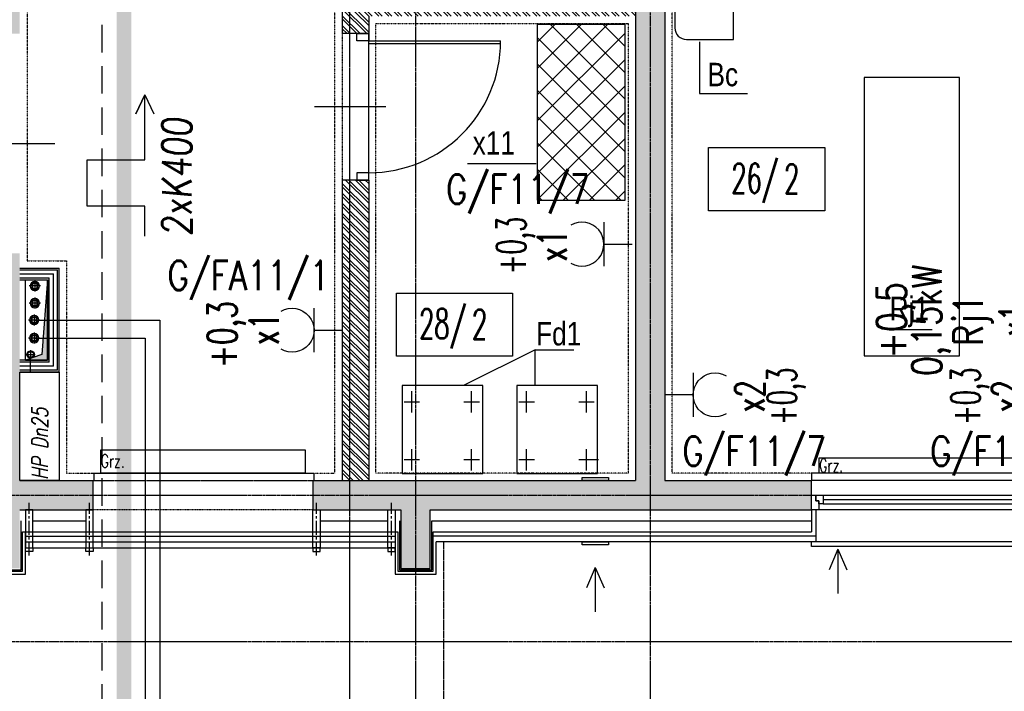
# Model space of a CAD drawing. Extents: x -7228 to 74941, y -112898 to 85621.
# Tile 232 of 256: x 51548 to 52219, y -11135 to -10677. Entities that reach past the tile are written whole.
import ezdxf
from ezdxf.enums import TextEntityAlignment as Align

# ---------------------------------------------------------------- set-up
doc = ezdxf.new("R2010")
doc.units = 0
for name, pattern in [('CENTER', [2, 1.25, -0.25, 0.25, -0.25]), ('CENTER2', [28.575, 19.05, -3.175, 3.175, -3.175]), ('DASHDOT', [1, 0.5, -0.25, 0, -0.25]), ('DASHED', [0.75, 0.5, -0.25]), ('DASHED2', [0.375, 0.25, -0.125]), ('DIVIDE', [31.75, 12.7, -6.35, 0, -6.35, 0, -6.35])]:
    doc.linetypes.add(name, pattern=pattern)
doc.layers.get('0').update_dxf_attribs({"color": 101, "linetype": 'CONTINUOUS'})
doc.layers.add('-A_NR', color=8, linetype='CONTINUOUS', plot=False)
for name, color, linetype in [('Drz---drzwi', 5, 'CONTINUOUS'), ('E35', 6, 'CONTINUOUS'), ('E50', 3, 'CONTINUOUS'), ('E50kor', 3, 'CONTINUOUS'), ('E90kor', 6, 'CONTINUOUS'), ('Ins-co', 2, 'CONTINUOUS'), ('Ins-ppoz', 240, 'CONTINUOUS'), ('Ins-went', 141, 'CONTINUOUS'), ('Okn---okna', 5, 'CONTINUOUS'), ('Opis-pom', 6, 'CONTINUOUS'), ('Opis_pom_ramka', 6, 'CONTINUOUS'), ('Os-osie glowne', 1, 'CENTER'), ('Sc-beton', 7, 'CONTINUOUS'), ('Sc-beton-hatch', 86, 'CONTINUOUS'), ('Sc-cegla pustak', 42, 'CONTINUOUS'), ('Sc-cegla pustak-hatch', 8, 'CONTINUOUS'), ('Sc-gk', 120, 'CONTINUOUS'), ('Sc-izolacja term-styropian', 151, 'STYROPIAN-KA'), ('Sc-kamien', 31, 'CONTINUOUS'), ('Sc-nadproza kon', 5, 'DASHED2'), ('Sc-systemowe', 150, 'CONTINUOUS'), ('Suf-widok', 8, 'CONTINUOUS'), ('W-idok', 8, 'CONTINUOUS'), ('W-idok pod', 5, 'DASHED'), ('W-otwor-strop', 1, 'CONTINUOUS'), ('Wyp-meble', 155, 'CONTINUOUS')]:
    doc.layers.add(name, color=color, linetype=linetype)
doc.styles.add('ARIAL_CE', font='ARIAL.TTF', dxfattribs={"width": 0.8})
doc.styles.add('IT12', font='ITALICT.SHX', dxfattribs={"width": 0.8, "height": 0.12})
doc.styles.add('KA wymiar', font='romans.shx', dxfattribs={"width": 0.6})
doc.styles.add('ROMANS', font='romans', dxfattribs={"width": 0.85})
doc.linetypes.add('BATTING', pattern='A,0.0001,-0.1,[134,ltypeshp.shx,S=0.1,R=0,X=-0.1,Y=0],-0.2,[134,ltypeshp.shx,S=0.1,R=180,X=0.1,Y=0],-0.1', length=0.4001)
doc.linetypes.add('STYROPIAN-KA', pattern='A,0.0001,-0.1,[135,ltypeshp.shx,S=0.1,R=0,X=-0.1,Y=0],0,[135,ltypeshp.shx,S=0.1,R=180,X=0.1,Y=0],-0.1', length=0.2001)

# ---------------------------------------------------------------- blocks, each defined once
blk = doc.blocks.new('_SDHGG')
at = {"ltscale": 7}
for p, q in [((13, -75), (-44, -75)), ((0, -142.5), (100, -142.5)), ((0, -144.5), (100, -144.5))]:
    blk.add_line(p, q, dxfattribs=at)
for points in [[(-10, -5.5), (-10, 0), (0, 0), (0, -5.5)], [(-10, -150), (-10, -144.5), (0, -144.5), (0, -150)]]:
    blk.add_lwpolyline(points, close=True, dxfattribs=at)
for points in [[(0, -144.5), (0, -5.5)], [(39, -5.5), (0, -5.5)]]:
    blk.add_lwpolyline(points, dxfattribs=at)
blk.add_arc((0, -5.5), 39, 270, 0)
blk.add_arc((1, -143.5), 99.01, 0.57873, 90.57873, dxfattribs=at)
blk = doc.blocks.new('_0630_DRZWI_90')
at = {"ltscale": 7}
for p, q in [((5, 8), (5, 98)), ((6.8, 8), (6.8, 97.98))]:
    blk.add_line(p, q, dxfattribs=at)
at = {"ltscale": 25}
for p, q in [((50, 19.7), (50, -28.9)), ((5, 8), (0, 8)), ((0, 8), (5, 8)), ((0, 0), (0, 8)), ((95, 8), (5, 8)), ((5, 8), (5, 0)), ((95, 8), (95, 0)), ((100, 8), (95, 8)), ((100, 0), (100, 8)), ((5, 0), (0, 0)), ((5, 0), (0, 0)), ((95, 0), (100, 0)), ((95, 0), (100, 0))]:
    blk.add_line(p, q, dxfattribs=at)
at = {"ltscale": 7}
blk.add_arc((5, 8), 90, 0, 90, dxfattribs=at)
blk = doc.blocks.new('_fdsjkhjfkdhs')
for p, q in [((0, 15), (-150, 15)), ((-150, 15), (-150, 10)), ((0, 10), (0, 15)), ((-142, 0), (-8, 0)), ((-142, -3), (-8, -3)), ((-142, -6), (-8, -6)), ((-5, -10), (-145, -10)), ((-150, -35), (-150, -32)), ((0, -32), (0, -35)), ((0, -35), (-150, -35))]:
    blk.add_line(p, q)
at = {"linetype": 'DASHED2'}
for p, q in [((0, 10), (-150, 10)), ((0, -32), (-150, -32))]:
    blk.add_line(p, q, dxfattribs=at)
for points in [[(-145, -10), (-150, -10), (-150, 0), (-147, 0), (-147, -4), (-145, -4)], [(-5, -10), (0, -10), (0, 0), (-3, 0), (-3, -4), (-5, -4)], [(-142, -6), (-145, -6), (-145, -4), (-147, -4), (-147, 0), (-145, 0), (-142, 0)], [(-8, -6), (-5, -6), (-5, -4), (-3, -4), (-3, 0), (-5, 0), (-8, 0)]]:
    blk.add_lwpolyline(points, close=True)
blk = doc.blocks.new('_flksjhkjh')
at = {"linetype": 'CENTER2', "ltscale": 0.5}
blk.add_line((0, -31.3), (0, 4.8), dxfattribs=at)
at = {"ltscale": 2, "flags": 128}
for points in [[(2.5, -26), (2.5, 0), (-2.5, 0), (-2.5, -26)], [(2.5, -26), (2.5, -28.5), (-2.5, -28.5), (-2.5, -26), (2.5, -26)]]:
    blk.add_lwpolyline(points, dxfattribs=at)
blk = doc.blocks.new('_opis_pom_metka')
at = {"layer": 'Opis_pom_ramka'}
blk.add_lwpolyline([(-33.13, 0), (32.87, 0), (32.87, -36), (-33.13, -36)], close=True, dxfattribs=at)
at = {"style": 'KA wymiar', "width": 0.6}
blk.add_attdef('KO/', text='', height=16.8, dxfattribs=at).set_placement((3.45, -25.87), align=Align.RIGHT)
blk.add_attdef('NR', (3.8, -26.16), '', height=16.8, dxfattribs=at)
blk = doc.blocks.new('_STRZAŁKA_WENT')
for q in [(-6.02, -14.01), (0, -30.24), (6.02, -14.01)]:
    blk.add_line((0, 0), q)
blk = doc.blocks.new('g2')
at = {"layer": 'E35'}
blk.add_line((15, 19.27), (-15, 19.27), dxfattribs=at)
blk.add_arc((0, 34.27), 15, 150, 30, dxfattribs=at)
at = {"layer": 'E50'}
blk.add_line((0, 19.27), (0, 0), dxfattribs=at)

msp = doc.modelspace()

# ---------------------------------------------------------------- hatches: boundary and pattern name
at = {"layer": 'Sc-beton-hatch'}
h = msp.add_hatch(dxfattribs=at)
h.set_pattern_fill('ANSI33', color=256, style=0)
h.paths.add_polyline_path([(53417.547, -5966.119), (53397.547, -5966.119), (53397.547, -6066.119), (53347.547, -6066.119), (53347.547, -6086.119), (53397.547, -6086.119), (53397.547, -6539.119), (53417.547, -6539.119)])
h.paths.add_polyline_path([(52727.547, -5896.063), (52727.547, -6126.119), (52747.547, -6126.119), (52747.547, -6086.119), (52787.547, -6086.119), (52787.547, -6066.119), (52747.547, -6066.119), (52747.547, -5893.275, 0.0068353), (53006.666, -5853.258), (53003.652, -5833.484, -0.0084051), (52685.545, -5881.599), (52688.203, -5901.422, 0.0010351)])
h.paths.add_polyline_path([(52755.047, -6461.119), (52720.047, -6461.119), (52720.047, -6496.119), (52755.047, -6496.119)])
h.paths.add_polyline_path([(52712.547, -6843.119), (52747.547, -6843.119), (52747.547, -6808.119), (52712.547, -6808.119)])
h.paths.add_polyline_path([(53417.547, -6674.119), (53397.547, -6674.119), (53397.547, -6896.119), (53417.547, -6896.119)])
h.paths.add_polyline_path([(52002.547, -6461.119), (51967.547, -6461.119), (51967.547, -6496.119), (52002.547, -6496.119)], flags=17)
h.paths.add_polyline_path([(51782.547, -6476.119), (51782.547, -5979.405, 0.0063955), (52027.547, -5966.832), (52026.267, -5946.873, -0.0079596), (51721.947, -5961.536), (51722.592, -5981.526, 0.0010422), (51762.547, -5980.155), (51762.547, -6648.119), (51782.547, -6648.119), (51782.547, -6496.119), (51815.547, -6496.119), (51815.547, -6496.115), (51815.547, -6476.119)])
h.paths.add_polyline_path([(51327.547, -6828.119), (51427.547, -6828.119), (51427.547, -7026.119), (51447.547, -7026.119), (51447.547, -6828.119), (51782.547, -6828.119), (51782.547, -6803.119), (51762.547, -6803.119), (51762.547, -6808.119), (51347.547, -6808.119), (51347.547, -5986.279, 0.0010428), (51387.547, -5986.471), (51387.602, -5966.468, -0.0015651), (51327.547, -5966.119)])
h.paths.add_polyline_path([(51987.547, -6808.119), (51967.547, -6808.119), (51967.547, -7466.119), (51944.547, -7466.119), (51944.547, -7486.119), (51967.547, -7486.119), (51967.547, -8068.619), (51987.547, -8068.619), (51987.547, -7486.119), (52278.547, -7486.119), (52278.547, -7801.119), (52298.547, -7801.119), (52351.547, -7801.119), (52351.547, -7781.119), (52298.547, -7781.119), (52298.547, -7466.119), (51987.547, -7466.119)])
h.paths.add_polyline_path([(51427.547, -7276.119), (51447.547, -7276.119), (51447.547, -7176.119), (51427.547, -7176.119)])
h.paths.add_polyline_path([(51427.547, -7526.119), (51447.547, -7526.119), (51447.547, -7486.119), (51487.547, -7486.119), (51487.547, -7466.119), (51447.547, -7466.119), (51447.547, -7426.119), (51427.547, -7426.119)])
h.paths.add_polyline_path([(51807.547, -7486.119), (51807.547, -7466.119), (51742.547, -7466.119), (51742.547, -7486.119)])
h.paths.add_polyline_path([(52351.547, -7486.119), (52351.547, -7466.119), (52298.547, -7466.119), (52298.547, -7486.119)], flags=17)
h.paths.add_polyline_path([(52573.547, -7486.119), (52573.547, -7466.119), (52485.547, -7466.119), (52485.547, -7486.119)])
h.paths.add_polyline_path([(52727.547, -7466.119), (52707.547, -7466.119), (52707.547, -7486.119), (52727.547, -7486.119)])
h.paths.add_polyline_path([(52747.547, -7466.119), (52727.547, -7466.119), (52727.547, -7486.119), (52727.547, -7781.119), (52707.547, -7781.119), (52707.547, -7801.119), (52747.547, -7801.119)])
h.paths.add_polyline_path([(52505.547, -7781.119), (52485.547, -7781.119), (52485.547, -7801.119), (52573.547, -7801.119), (52573.547, -7781.119), (52520.547, -7781.119), (52520.547, -7486.119), (52505.547, -7486.119)])
h.paths.add_polyline_path([(53417.547, -7316.119), (53397.547, -7316.119), (53397.547, -7666.119), (53417.547, -7666.119)])
h.paths.add_polyline_path([(53417.547, -7766.119), (53397.547, -7766.119), (53397.547, -8031.119), (53417.547, -8031.119)])
h.paths.add_polyline_path([(53397.547, -8216.119), (53349.547, -8216.119), (53349.547, -8236.119), (53397.547, -8236.119), (53397.547, -8841.119), (53417.547, -8841.119), (53417.547, -8181.119), (53397.547, -8181.119)])
h.paths.add_polyline_path([(53150.547, -8216.119), (53150.547, -8236.119), (53244.547, -8236.119), (53244.547, -8216.119)])
h.paths.add_polyline_path([(52922.547, -8216.119), (52922.547, -8236.119), (53025.547, -8236.119), (53025.547, -8216.119)])
h.paths.add_polyline_path([(52727.547, -8236.119), (52727.547, -8966.119), (52702.547, -8966.119), (52702.547, -8986.119), (52747.547, -8986.119), (52747.547, -8236.119), (52787.547, -8236.119), (52787.547, -8216.119), (52244.047, -8216.119), (52244.047, -8236.119)])
h.paths.add_polyline_path([(51967.547, -8216.119), (51447.547, -8216.119), (51447.547, -8156.119), (51427.547, -8156.119), (51427.547, -8236.119), (51762.547, -8236.119), (52109.047, -8236.119), (52109.047, -8216.119), (51987.547, -8216.119), (51987.547, -8168.619), (51967.547, -8168.619)])
h.paths.add_polyline_path([(51427.547, -8006.119), (51447.547, -8006.119), (51447.547, -7963.119), (51427.547, -7963.119)])
h.paths.add_polyline_path([(51447.547, -7676.119), (51427.547, -7676.119), (51427.547, -7873.119), (51447.547, -7873.119)])
h.paths.add_polyline_path([(51762.547, -8986.119), (51782.547, -8986.119), (51782.547, -8966.119), (51427.547, -8966.119), (51427.547, -8986.119)])
h.paths.add_polyline_path([(51782.547, -8986.119), (51802.547, -8986.119), (51802.547, -8966.119), (51782.547, -8966.119)])
h.paths.add_polyline_path([(51802.547, -8966.119), (51802.547, -8986.119), (52114.047, -8986.119), (52114.047, -8966.119)])
h.paths.add_polyline_path([(52339.547, -8986.119), (52339.547, -8966.119), (52244.047, -8966.119), (52244.047, -8986.119)], flags=17)
h.paths.add_polyline_path([(52449.547, -8966.119), (52449.547, -8986.119), (52592.547, -8986.119), (52592.547, -8966.119)])
h.paths.add_polyline_path([(52967.547, -8966.119), (52967.547, -8986.119), (53045.547, -8986.119), (53045.547, -8966.119)])
h.paths.add_polyline_path([(53155.547, -8966.119), (53155.547, -8986.119), (53397.547, -8986.119), (53397.547, -9011.119), (53417.547, -9011.119), (53417.547, -8941.119), (53397.547, -8941.119), (53397.547, -8966.119)])
h.paths.add_polyline_path([(53397.547, -9134.119), (53362.547, -9134.119), (53362.547, -9440.619), (53382.547, -9440.619), (53382.547, -9154.119), (53417.547, -9154.119), (53417.547, -9111.119), (53397.547, -9111.119)])
h.paths.add_polyline_path([(53382.547, -9560.619), (53362.547, -9560.619), (53362.547, -9616.119), (52967.547, -9616.119), (52967.547, -9641.119), (53362.547, -9641.119), (53362.547, -9671.119), (53382.547, -9671.119), (53382.547, -9641.119)])
h.paths.add_polyline_path([(53417.547, -9856.119), (53382.547, -9856.119), (53382.547, -9821.119), (53362.547, -9821.119), (53362.547, -9876.119), (53397.547, -9876.119), (53397.547, -10283.619), (53397.547, -10466.119), (52747.547, -10466.119), (52747.547, -10421.119), (52727.547, -10421.119), (52727.547, -10486.119), (53397.547, -10486.119), (53397.547, -10915.39), (53397.547, -10976.119), (53417.547, -10976.119), (53417.547, -10576.119), (53417.547, -10403.619)])
h.paths.add_polyline_path([(52747.547, -10095.119), (52727.547, -10095.119), (52727.547, -10291.119), (52747.547, -10291.119)], flags=17)
h.paths.add_polyline_path([(52727.547, -9985.119), (52747.547, -9985.119), (52747.547, -9206.119), (52727.547, -9206.119), (52727.547, -9616.119), (52431.547, -9616.119), (52431.547, -9641.119), (52727.547, -9641.119)])
h.paths.add_polyline_path([(52280.547, -9616.119), (52280.547, -9641.119), (52321.547, -9641.119), (52321.547, -9616.119)])
h.paths.add_polyline_path([(52058.547, -9641.119), (52058.547, -9616.119), (51942.547, -9616.119), (51942.547, -9641.119)])
h.paths.add_polyline_path([(51842.547, -9641.119), (51842.547, -9616.119), (51547.547, -9616.119), (51547.547, -9601.119), (51527.547, -9601.119), (51527.547, -9616.119), (51287.547, -9616.119), (51287.547, -9641.119), (51527.547, -9641.119), (51527.547, -10036.619), (51547.547, -10036.619), (51547.547, -9641.119)])
h.paths.add_polyline_path([(51547.547, -9472.119), (51527.547, -9472.119), (51527.547, -9504.119), (51547.547, -9504.119)])
h.paths.add_polyline_path([(51237.547, -9641.119), (51237.547, -9616.119), (51187.547, -9616.119), (51187.547, -9641.119)])
h.paths.add_polyline_path([(51137.547, -9641.119), (51137.547, -9616.119), (51087.547, -9616.119), (51087.547, -9641.119)])
h.paths.add_polyline_path([(51037.547, -9641.119), (51037.547, -9616.119), (50987.547, -9616.119), (50987.547, -9641.119)])
h.paths.add_polyline_path([(50937.547, -9641.119), (50937.547, -9616.119), (50897.547, -9616.119), (50897.547, -10523.119), (50997.547, -10523.119), (50997.547, -10538.119), (51017.547, -10538.119), (51017.547, -10503.119), (50917.547, -10503.119), (50917.547, -9641.119)])
h.paths.add_polyline_path([(52058.547, -9962.119), (52058.547, -9944.119), (51944.547, -9944.119), (51944.547, -9962.119)])
h.paths.add_polyline_path([(51527.547, -10291.119), (51547.547, -10291.119), (51547.547, -10136.619), (51527.547, -10136.619)])
h.paths.add_polyline_path([(51017.547, -10656.119), (51017.547, -10638.119), (50997.547, -10638.119), (50997.547, -10656.119), (50797.547, -10656.119), (50797.547, -11011.119), (51527.547, -11011.119), (51527.547, -11051.119), (51547.547, -11051.119), (51547.547, -11011.119), (51597.547, -11011.119), (51597.547, -10991.119), (51547.547, -10991.119), (51547.547, -10836.119), (51527.547, -10836.119), (51527.547, -10991.119), (50817.547, -10991.119), (50817.547, -10676.119), (51527.547, -10676.119), (51527.547, -10686.119), (51547.547, -10686.119), (51547.547, -10421.119), (51527.547, -10421.119), (51527.547, -10656.119)])
h.paths.add_polyline_path([(51987.547, -10486.119), (52104.047, -10486.119), (52104.047, -10466.119), (51767.547, -10466.119), (51767.547, -10486.119), (51967.547, -10486.119), (51967.547, -10991.119), (51747.547, -10991.119), (51747.547, -11011.119), (51807.547, -11011.119), (51807.547, -11051.119), (51827.547, -11051.119), (51827.547, -11011.119), (52087.547, -11011.119), (52087.547, -10991.119), (51987.547, -10991.119)])
h.paths.add_polyline_path([(52214.047, -10466.119), (52214.047, -10486.119), (52278.547, -10486.119), (52278.547, -10991.119), (52237.547, -10991.119), (52237.547, -11011.119), (52819.547, -11011.119), (52819.547, -10991.119), (52298.547, -10991.119), (52298.547, -10466.119)])
h.paths.add_polyline_path([(53382.547, -11011.119), (53382.547, -10991.119), (53337.547, -10991.119), (53337.547, -11011.119)])
h.paths.add_polyline_path([(53400.047, -10993.619), (53382.547, -11011.119), (53417.547, -11011.119)])
h.paths.add_polyline_path([(53382.547, -10976.119), (53382.547, -11011.119), (53400.047, -10993.619)])
h.paths.add_polyline_path([(53382.547, -10976.119), (53400.047, -10993.619), (53417.547, -10976.119)])
h.paths.add_polyline_path([(53417.547, -10976.119), (53400.047, -10993.619), (53417.547, -11011.119)])
at = {"layer": 'Sc-cegla pustak-hatch'}
h = msp.add_hatch(dxfattribs=at)
h.set_pattern_fill('ANSI32', color=256, scale=0.5, angle=90, style=0)
h.paths.add_polyline_path([(52792.547, -7484.119), (52792.547, -7466.119), (52747.547, -7466.119), (52747.547, -7484.119)])
h.paths.add_polyline_path([(52967.547, -7484.119), (52967.547, -7996.119), (52985.547, -7996.119), (52985.547, -7969.119), (53059.547, -7969.119), (53067.547, -7969.119), (53067.547, -7977.119), (53059.547, -7977.119), (53059.547, -7996.119), (53085.347, -7996.119), (53085.347, -7978.119), (53077.547, -7978.119), (53077.547, -7951.119), (52985.547, -7951.119), (52985.547, -7602.119), (53050.547, -7602.119), (53050.547, -7584.119), (52985.547, -7584.119), (52985.547, -7466.119), (52922.547, -7466.119), (52922.547, -7484.119)])
h.paths.add_polyline_path([(53150.547, -7584.119), (53150.547, -7602.119), (53397.547, -7602.119), (53397.547, -7584.119)])
h.paths.add_polyline_path([(53397.547, -7996.119), (53397.547, -7978.119), (53185.347, -7978.119), (53185.347, -7996.119)])
h.paths.add_polyline_path([(52967.547, -8464.119), (52985.547, -8464.119), (52985.547, -8236.119), (52967.547, -8236.119)])
h.paths.add_polyline_path([(52095.547, -7978.119), (52095.547, -7710.119), (52077.547, -7710.119), (52077.547, -7996.119), (52278.547, -7996.119), (52278.547, -8038.619), (52296.547, -8038.619), (52296.547, -7968.119), (52278.547, -7968.119), (52278.547, -7978.119)])
h.paths.add_polyline_path([(52296.547, -7801.119), (52278.547, -7801.119), (52278.547, -7868.119), (52296.547, -7868.119)])
h.paths.add_polyline_path([(51902.547, -7978.119), (51902.547, -7996.119), (51967.547, -7996.119), (51967.547, -7978.119)])
h.paths.add_polyline_path([(51802.547, -7996.119), (51802.547, -7978.119), (51744.547, -7978.119), (51744.547, -7996.119)])
h.paths.add_polyline_path([(51654.547, -7996.119), (51654.547, -7978.119), (51447.547, -7978.119), (51447.547, -7996.119)])
h.paths.add_polyline_path([(51427.547, -8356.119), (51445.547, -8356.119), (51445.547, -8236.119), (51427.547, -8236.119)])
h.paths.add_polyline_path([(51427.547, -8571.119), (51445.547, -8571.119), (51445.547, -8566.119), (52040.547, -8566.119), (52040.547, -8630.119), (52058.547, -8630.119), (52058.547, -8492.119), (52040.547, -8492.119), (52040.547, -8548.119), (51782.547, -8548.119), (51782.547, -8466.119), (51764.547, -8466.119), (51764.547, -8548.119), (51445.547, -8548.119), (51445.547, -8506.119), (51427.547, -8506.119)])
h.paths.add_polyline_path([(51782.547, -8236.119), (51764.547, -8236.119), (51764.547, -8366.119), (51782.547, -8366.119)])
h.paths.add_polyline_path([(52058.547, -8236.119), (52040.547, -8236.119), (52040.547, -8392.119), (52058.547, -8392.119)])
h.paths.add_polyline_path([(52296.547, -8168.619), (52278.547, -8168.619), (52278.547, -8216.119), (52296.547, -8216.119)])
h.paths.add_polyline_path([(52296.547, -8236.119), (52278.547, -8236.119), (52278.547, -8966.119), (52296.547, -8966.119), (52296.547, -8570.119), (52592.547, -8570.119), (52592.547, -8552.119), (52296.547, -8552.119)])
h.paths.add_polyline_path([(52058.547, -8730.119), (52040.547, -8730.119), (52040.547, -8966.119), (52058.547, -8966.119)])
h.paths.add_polyline_path([(51445.547, -8721.119), (51427.547, -8721.119), (51427.547, -8786.119), (51445.547, -8786.119)])
h.paths.add_polyline_path([(51427.547, -8966.119), (51445.547, -8966.119), (51445.547, -8936.119), (51427.547, -8936.119)])
h.paths.add_polyline_path([(51445.547, -9001.119), (51445.547, -8986.119), (51427.547, -8986.119), (51427.547, -9001.119)])
h.paths.add_polyline_path([(51427.547, -9216.119), (51445.547, -9216.119), (51445.547, -9151.119), (51427.547, -9151.119)])
h.paths.add_polyline_path([(51427.547, -9490.119), (51527.547, -9490.119), (51527.547, -9472.119), (51445.547, -9472.119), (51445.547, -9366.119), (51427.547, -9366.119)])
h.paths.add_polyline_path([(51764.547, -9306.119), (51782.547, -9306.119), (51782.547, -8998.119), (51764.547, -8998.119)])
h.paths.add_polyline_path([(52040.547, -9616.119), (52058.547, -9616.119), (52058.547, -9461.119), (52040.547, -9461.119)])
h.paths.add_polyline_path([(52040.547, -9361.119), (52058.547, -9361.119), (52058.547, -8986.119), (52040.547, -8986.119)])
h.paths.add_polyline_path([(52727.547, -8570.119), (52727.547, -8552.119), (52702.547, -8552.119), (52702.547, -8570.119)])
h.paths.add_polyline_path([(52994.547, -8594.119), (52994.547, -8668.119), (52967.547, -8668.119), (52967.547, -8966.119), (52985.547, -8966.119), (52985.547, -8686.119), (53397.547, -8686.119), (53397.547, -8668.119), (53012.547, -8668.119), (53012.547, -8576.119), (52985.547, -8576.119), (52985.547, -8554.119), (52967.547, -8554.119), (52967.547, -8594.119)])
h.paths.add_polyline_path([(52985.547, -9224.119), (52985.547, -8986.119), (52967.547, -8986.119), (52967.547, -9206.119), (52922.547, -9206.119), (52922.547, -9224.119)])
h.paths.add_polyline_path([(52967.547, -9344.119), (52967.547, -9362.119), (53362.547, -9362.119), (53362.547, -9344.119)])
h.paths.add_polyline_path([(52674.547, -9206.119), (52674.547, -9224.119), (52712.547, -9224.119), (52727.547, -9224.119), (52727.547, -9206.119)])
h.paths.add_polyline_path([(52792.547, -9224.119), (52792.547, -9206.119), (52747.547, -9206.119), (52747.547, -9224.119)])
h.paths.add_polyline_path([(52564.547, -9224.119), (52564.547, -9206.119), (52482.547, -9206.119), (52482.547, -9161.119), (52464.547, -9161.119), (52464.547, -9206.119), (52449.547, -9206.119), (52449.547, -9224.119)])
h.paths.add_polyline_path([(52482.547, -8986.119), (52464.547, -8986.119), (52464.547, -9031.119), (52482.547, -9031.119)])
h.paths.add_polyline_path([(52280.547, -9206.119), (52280.547, -9616.119), (52298.547, -9616.119), (52298.547, -9224.119), (52339.547, -9224.119), (52339.547, -9206.119)])
h.paths.add_polyline_path([(51547.547, -9944.119), (51547.547, -9962.119), (51764.547, -9962.119), (51764.547, -10228.119), (51547.547, -10228.119), (51547.547, -10246.119), (52058.547, -10246.119), (52058.547, -10151.619), (52040.547, -10151.619), (52040.547, -10228.119), (51782.547, -10228.119), (51782.547, -9962.119), (51944.547, -9962.119), (51944.547, -9944.119)])
h.paths.add_polyline_path([(52058.547, -9962.119), (52040.547, -9962.119), (52040.547, -10051.619), (52058.547, -10051.619)], flags=17)
h.paths.add_polyline_path([(52058.547, -9641.119), (52040.547, -9641.119), (52040.547, -9944.119), (52058.547, -9944.119)])
h.paths.add_polyline_path([(52680.659, -9975.119), (52680.659, -9957.119), (52298.547, -9957.119), (52298.547, -9641.119), (52280.547, -9641.119), (52280.547, -10291.119), (52298.547, -10291.119), (52298.547, -10246.119), (52727.547, -10246.119), (52727.547, -10228.119), (52298.547, -10228.119), (52298.547, -9975.119)])
h.paths.add_polyline_path([(53362.547, -9876.119), (53362.547, -9858.119), (52967.547, -9858.119), (52967.547, -9876.119)])
h.paths.add_polyline_path([(52967.547, -10118.119), (52985.547, -10118.119), (52985.547, -10108.119), (53397.547, -10108.119), (53397.547, -10090.119), (52985.547, -10090.119), (52985.547, -9984.119), (52967.547, -9984.119)])
h.paths.add_polyline_path([(52985.547, -10238.119), (52985.547, -10228.119), (52967.547, -10228.119), (52967.547, -10356.119), (52985.547, -10356.119), (52985.547, -10256.119), (53135.547, -10256.119), (53135.547, -10466.119), (53153.547, -10466.119), (53153.547, -10238.119)])
h.paths.add_polyline_path([(52967.547, -10456.119), (52967.547, -10466.119), (52985.547, -10466.119), (52985.547, -10456.119)])
h.paths.add_polyline_path([(52280.547, -10466.119), (52298.547, -10466.119), (52298.547, -10421.119), (52280.547, -10421.119)])
h.paths.add_polyline_path([(51785.547, -10656.119), (51785.547, -10596.119), (51767.547, -10596.119), (51767.547, -10686.119), (51785.547, -10686.119), (51785.547, -10674.119), (51967.547, -10674.119), (51967.547, -10656.119)])
h.paths.add_polyline_path([(51785.547, -10786.119), (51767.547, -10786.119), (51767.547, -10991.119), (51785.547, -10991.119)])
h.paths.add_polyline_path([(51785.547, -10496.119), (51785.547, -10486.119), (51767.547, -10486.119), (51767.547, -10496.119)])
at = {"layer": 'W-otwor-strop'}
msp.add_hatch(color=256, dxfattribs=at).paths.add_polyline_path([(51551.547, -10909.119), (51566.547, -10909.119), (51566.547, -10854.119), (51562.547, -10905.119)])
at = {"layer": 'Wyp-meble', "ltscale": 0.3}
h = msp.add_hatch(dxfattribs=at)
h.set_pattern_fill('NET', color=256, scale=4, angle=45, style=0)
h.set_pattern_definition([(45, (460000.721, 55997.033), (-8.98025612, 8.98025612), []), (135, (460000.721, 55997.033), (-8.98025612, -8.98025612), [])])
h.paths.add_polyline_path([(51900.423, -10799.875), (51960.423, -10799.875), (51960.423, -10679.875), (51900.423, -10679.875)])

# ---------------------------------------------------------------- linework, layer by layer
at = {"layer": '-A_NR', "ltscale": 0.5}
for p, q in [((52011.105, -10691.756), (52011.105, -10727)), ((52011.105, -10727), (52043.864, -10727)), ((52139.62, -10888.117), (52169.859, -10888.117)), ((51899, -10901.998), (51850.123, -10926.332)), ((51899, -10925.845), (51899, -10901.998)), ((51899, -10901.998), (51925.522, -10901.998))]:
    msp.add_line(p, q, dxfattribs=at)
at = {"layer": '-A_NR', "color": 8}
msp.add_line((51853.034, -10774.747), (51899.737, -10774.747), dxfattribs=at)
at = {"layer": 'E50kor', "linetype": 'DASHED2', "ltscale": 75}
msp.add_line((51603.757, -11430.229), (51603.757, -10407.516), dxfattribs=at)
at = {"layer": 'E50kor', "const_width": 10}
msp.add_lwpolyline([(51618.757, -11430.229), (51618.757, -10411.658), (51680.048, -10350.368)], dxfattribs=at)
at = {"layer": 'E90kor', "ltscale": 15}
msp.add_lwpolyline([(51632.889, -10824.3), (51632.889, -10803.974), (51593.48, -10803.974), (51593.48, -10772.361), (51632.889, -10772.361), (51632.889, -10727.808), (51626.649, -10740.972), (51632.889, -10727.808), (51639.129, -10740.972)], dxfattribs=at)
at = {"layer": 'Ins-co'}
for p, q in [((51557.871, -10854.575), (51557.871, -10862.205)), ((51561.686, -10858.39), (51554.056, -10858.39)), ((51561.686, -10870.048, 0), (51554.056, -10870.048, 0)), ((51557.871, -10866.233, 0), (51557.871, -10873.863, 0)), ((51557.413, -10877.802), (51557.413, -10885.432)), ((51561.228, -10881.617), (51553.598, -10881.617)), ((51557.412, -10890.112, 0), (51557.412, -10897.742, 0)), ((51561.227, -10893.927, 0), (51553.597, -10893.927, 0)), ((51633.047, -10893.927), (51633.047, -16448.602))]:
    msp.add_line(p, q, dxfattribs=at)
at = {"layer": 'Ins-co', "linetype": 'DASHED', "ltscale": 0.5}
msp.add_line((51643.047, -10881.617), (51643.047, -16448.602), dxfattribs=at)
at = {"layer": 'Ins-co', "linetype": 'DASHED', "ltscale": 0.5, "elevation": 0}
msp.add_lwpolyline([(51557.413, -10881.617), (51643.047, -10881.617)], dxfattribs=at)
at = {"layer": 'Ins-co', "elevation": 0}
msp.add_lwpolyline([(51557.412, -10893.927), (51633.047, -10893.927)], dxfattribs=at)
at = {"layer": 'Ins-co'}
for points in [[(51602.547, -10970.499), (51602.547, -10985.999), (51742.547, -10985.999), (51742.547, -10970.499)], [(52092.547, -10975.926), (52092.547, -10985.926), (52232.547, -10985.926), (52232.547, -10975.926)]]:
    msp.add_lwpolyline(points, close=True, dxfattribs=at)
at = {"layer": 'Ins-co', "extrusion": (-1.11852e-20, 9.56682e-14, -1)}
for centre, major_axis, start_param, end_param in [((51557.871, -10858.39), (2.242, 2.242), 0.7854217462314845, 7.068607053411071), ((51557.871, -10858.39), (1.584, 1.584), 0.7854217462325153, 7.068607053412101), ((51557.871, -10858.39), (1.287, 1.287), 0.7854217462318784, 7.068607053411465), ((51557.871, -10870.048, 0), (2.242, 2.242), 0.7854217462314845, 7.068607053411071), ((51557.871, -10870.048, 0), (1.584, 1.584), 0.7854217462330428, 7.068607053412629), ((51557.871, -10870.048, 0), (1.287, 1.287), 0.7854217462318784, 7.068607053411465), ((51557.413, -10881.617), (2.242, 2.242), 0.7854217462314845, 7.068607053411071), ((51557.413, -10881.617), (1.584, 1.584), 0.7854217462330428, 7.068607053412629), ((51557.413, -10881.617), (1.287, 1.287), 0.7854217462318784, 7.068607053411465), ((51557.412, -10893.927, 0), (2.242, 2.242), 0.7854217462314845, 7.068607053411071), ((51557.412, -10893.927, 0), (1.584, 1.584), 0.7854217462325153, 7.068607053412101), ((51557.412, -10893.927, 0), (1.287, 1.287), 0.7854217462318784, 7.068607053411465)]:
    msp.add_ellipse(centre, major_axis=major_axis, ratio=1, start_param=start_param, end_param=end_param, dxfattribs=at)
at = {"layer": 'Ins-ppoz'}
for p, q in [((51552.014, -10905.125), (51558.014, -10905.125)), ((51555.014, -10902.125), (51555.014, -10908.125)), ((51555.014, -10917.119), (51555.014, -10907.632))]:
    msp.add_line(p, q, dxfattribs=at)
msp.add_lwpolyline([(51547.547, -10917.119), (51574.547, -10917.119), (51574.547, -10991.119), (51547.547, -10991.119)], close=True, dxfattribs=at)
for centre, radius in [((51554.991, -10905.125), 2.55), ((51555.014, -10905.125), 2)]:
    msp.add_circle(centre, radius, dxfattribs=at)
at = {"layer": 'Ins-went'}
for points in [[(51949.047, -10989.119), (51949.047, -10989.119), (51949.047, -10991.119), (51931.047, -10991.119), (51931.047, -10989.119)], [(51949.047, -11033.119), (51949.047, -11033.119), (51949.047, -11035.119), (51931.047, -11035.119), (51931.047, -11033.119)]]:
    msp.add_lwpolyline(points, close=True, dxfattribs=at)
at = {"layer": 'Okn---okna'}
for points in [[(51598.265, -10986.119), (51748.265, -10986.119)], [(51598.265, -10991.119), (51598.265, -10986.119)], [(51748.265, -10991.119), (51748.265, -10986.119)]]:
    msp.add_lwpolyline(points, dxfattribs=at)
at = {"layer": 'Os-osie glowne'}
for points in [[(51772.547, -5544.119), (51772.547, -11591.119)], [(51817.547, -5544.119), (51817.547, -11521.119)], [(51977.547, -5544.119), (51977.547, -11521.119)], [(51772.547, -10521.602), (51772.547, -17288.602)], [(50525.547, -11001.119), (62792.547, -11001.119)], [(50525.547, -11101.119), (62792.547, -11101.119)]]:
    msp.add_lwpolyline(points, dxfattribs=at)
at = {"layer": 'Sc-beton'}
for points in [[(51967.547, -10486.119), (51967.547, -10991.119)], [(51987.547, -10486.119), (51987.547, -10991.119)], [(51547.547, -10991.119), (51597.547, -10991.119)], [(51597.547, -11011.119), (51597.547, -10991.119)], [(51747.547, -10991.119), (51967.547, -10991.119)], [(51747.547, -10991.119), (51747.547, -11011.119)], [(51987.547, -10991.119), (52087.547, -10991.119)], [(52087.547, -11011.119), (52087.547, -10991.119)], [(51547.547, -11011.119), (51597.547, -11011.119)], [(51747.547, -11011.119), (51807.547, -11011.119)], [(51807.547, -11011.119), (51807.547, -11051.119), (51827.547, -11051.119), (51827.547, -11011.119)], [(51827.547, -11011.119), (52087.547, -11011.119)]]:
    msp.add_lwpolyline(points, dxfattribs=at)
at = {"layer": 'Sc-cegla pustak'}
for points in [[(51767.547, -10596.119), (51767.547, -10686.119)], [(51785.547, -10674.119), (51785.547, -10686.119)], [(51785.547, -10686.119), (51767.547, -10686.119)], [(51767.547, -10786.119), (51767.547, -10991.119)], [(51785.547, -10786.119), (51767.547, -10786.119)], [(51785.547, -10786.119), (51785.547, -10991.119)]]:
    msp.add_lwpolyline(points, dxfattribs=at)
at = {"layer": 'Sc-gk'}
for points in [[(51547.547, -10846.119), (51574.547, -10846.119)], [(51547.547, -10847.319), (51573.347, -10847.319)], [(51573.347, -10915.919), (51573.347, -10847.319)], [(51574.547, -10917.119), (51574.547, -10846.119)], [(51547.547, -10852.919), (51567.747, -10852.919)], [(51547.547, -10854.119), (51566.547, -10854.119)], [(51566.547, -10909.119), (51566.547, -10854.119)], [(51567.747, -10910.319), (51567.747, -10852.919)], [(51566.547, -10909.119), (51547.547, -10909.119)], [(51567.747, -10910.319), (51547.547, -10910.319)], [(51573.347, -10915.919), (51547.547, -10915.919)], [(51574.547, -10917.119), (51547.547, -10917.119)], [(51574.547, -10917.119), (51574.547, -10991.119)]]:
    msp.add_lwpolyline(points, dxfattribs=at)
at = {"layer": 'Sc-gk', "linetype": 'BATTING', "ltscale": 0.14}
for points in [[(51547.547, -10850.119), (51570.547, -10850.119)], [(51570.547, -10913.119), (51570.547, -10850.119)], [(51570.547, -10913.119), (51547.547, -10913.119)]]:
    msp.add_lwpolyline(points, dxfattribs=at)
at = {"layer": 'Sc-izolacja term-styropian', "linetype": 'ByBlock'}
for points in [[(51592.547, -11011.119), (51592.547, -11026.119)], [(51752.547, -11011.119), (51752.547, -11026.119)], [(52087.547, -11011.119), (52087.547, -11026.119)], [(51525.547, -11026.119), (51525.547, -11053.119), (51549.547, -11053.119), (51549.547, -11026.119)], [(51549.547, -11026.119), (51597.547, -11026.119)], [(51747.547, -11026.119), (51805.547, -11026.119)], [(51805.547, -11026.119), (51805.547, -11053.119), (51829.547, -11053.119), (51829.547, -11026.119)], [(51829.547, -11026.119), (52087.547, -11026.119)]]:
    msp.add_lwpolyline(points, dxfattribs=at)
at = {"layer": 'Sc-izolacja term-styropian', "linetype": 'BATTING', "ltscale": 0.05}
for points in [[(51526.547, -11018.619), (51526.547, -11052.119), (51548.547, -11052.119), (51548.547, -11018.619)], [(51806.547, -11018.619), (51806.547, -11052.119), (51828.547, -11052.119), (51828.547, -11018.619)]]:
    msp.add_lwpolyline(points, dxfattribs=at)
at = {"layer": 'Sc-izolacja term-styropian', "linetype": 'BATTING', "ltscale": 0.35}
for points in [[(51556.547, -11018.619), (51592.547, -11018.619)], [(51752.547, -11018.619), (51798.547, -11018.619)], [(51828.547, -11018.619), (52087.547, -11018.619)]]:
    msp.add_lwpolyline(points, dxfattribs=at)
at = {"layer": 'Sc-kamien'}
for points in [[(52090.547, -11011.119), (52090.547, -11033.119)], [(51523.547, -11033.119), (51523.547, -11055.119), (51551.547, -11055.119), (51551.547, -11026.119)], [(51803.547, -11026.119), (51803.547, -11055.119), (51831.547, -11055.119), (51831.547, -11033.119)], [(52090.547, -11029.119), (51829.547, -11029.119)], [(52090.547, -11033.119), (51831.547, -11033.119)]]:
    msp.add_lwpolyline(points, dxfattribs=at)
at = {"layer": 'Sc-nadproza kon', "linetype": 'DASHDOT', "ltscale": 0.5}
for points in [[(51767.547, -10686.119), (51767.547, -10786.119)], [(51597.547, -10991.119), (51747.547, -10991.119)], [(51598.265, -10991.119), (51748.265, -10991.119)], [(51747.547, -11011.119), (51597.547, -11011.119)]]:
    msp.add_lwpolyline(points, dxfattribs=at)
at = {"layer": 'Sc-systemowe', "ltscale": 2}
for points in [[(51551.547, -11029.119), (51803.547, -11029.119)], [(51551.547, -11033.119), (51803.547, -11033.119)], [(51551.547, -11037.119), (51803.547, -11037.119)]]:
    msp.add_lwpolyline(points, dxfattribs=at)
at = {"layer": 'Suf-widok', "linetype": 'DIVIDE', "ltscale": 0.02}
for points in [[(51579.547, -10986.119), (51762.547, -10986.119), (51762.547, -10461.119), (52275.547, -10461.119), (52275.547, -9201.119), (52459.547, -9201.119), (52459.547, -8991.119), (52063.547, -8991.119), (52063.547, -10251.119), (51552.547, -10251.119), (51552.547, -10841.119), (51579.547, -10841.119), (51579.547, -10917.119)], [(51992.547, -10491.119), (52273.547, -10491.119), (52273.547, -10986.119), (51992.547, -10986.119)], [(51790.547, -10679.119), (51962.547, -10679.119), (51962.547, -10986.119), (51790.547, -10986.119)]]:
    msp.add_lwpolyline(points, close=True, dxfattribs=at)
at = {"layer": 'W-idok'}
msp.add_lwpolyline([(51593.265, -11026.119), (51753.265, -11026.119)], dxfattribs=at)
at = {"layer": 'W-idok pod'}
msp.add_lwpolyline([(51836.547, -11033.119), (51836.547, -16778.085)], dxfattribs=at)
at = {"layer": 'W-otwor-strop', "ltscale": 0.5}
msp.add_lwpolyline([(51551.547, -10909.119), (51566.547, -10909.119), (51566.547, -10854.119), (51562.547, -10905.119), (51551.547, -10909.119)], dxfattribs=at)
msp.add_lwpolyline([(51551.547, -10854.119), (51566.547, -10854.119), (51566.547, -10909.119), (51551.547, -10909.119)], close=True, dxfattribs=at)
at = {"layer": 'Wyp-meble', "ltscale": 0.3}
for p, q in [((51814.7, -10930.249), (51814.7, -10944.798)), ((51855.5, -10930.249), (51855.5, -10944.798)), ((51892.989, -10930.249), (51892.989, -10944.798)), ((51933.79, -10930.249), (51933.79, -10944.798)), ((51809.742, -10937.369), (51820.277, -10937.369)), ((51850.542, -10937.369), (51861.078, -10937.369)), ((51888.031, -10937.369), (51898.567, -10937.369)), ((51928.832, -10937.369), (51939.367, -10937.369)), ((51814.7, -10969.695), (51814.7, -10984.245)), ((51855.5, -10969.695), (51855.5, -10984.245)), ((51892.989, -10969.695), (51892.989, -10984.245)), ((51933.79, -10969.695), (51933.79, -10984.245)), ((51809.742, -10976.815), (51820.277, -10976.815)), ((51850.542, -10976.815), (51861.078, -10976.815)), ((51888.031, -10976.815), (51898.567, -10976.815)), ((51928.832, -10976.815), (51939.367, -10976.815)), ((51931.775, -10976.815), (51942.31, -10976.815))]:
    msp.add_line(p, q, dxfattribs=at)
msp.add_lwpolyline([(52002.329, -10690.185), (52034.329, -10690.185), (52034.329, -10650.185), (52002.329, -10650.185, 0.4142136), (51994.329, -10658.185), (51994.329, -10682.185, 0.4142136)], format="xyb", close=True, dxfattribs=at)
for points in [[(51900.423, -10799.875), (51960.423, -10799.875), (51960.423, -10679.875), (51900.423, -10679.875)], [(52123.547, -10906.119), (52188.547, -10906.119), (52188.547, -10716.119), (52123.547, -10716.119)], [(51808.341, -10986.332), (51863.341, -10986.332), (51863.341, -10926.332), (51808.341, -10926.332)], [(51886.631, -10986.332), (51941.631, -10986.332), (51941.631, -10926.332), (51886.631, -10926.332)]]:
    msp.add_lwpolyline(points, close=True, dxfattribs=at)

# ---------------------------------------------------------------- block references
at = {"layer": 'Drz---drzwi'}
for name, p, rotation in [('_SDHGG', (51527.547, -10836.119), 180), ('_0630_DRZWI_90', (51777.547, -10686.119), 270)]:
    msp.add_blockref(name, p, dxfattribs=dict(at, rotation=rotation))
at = {"layer": 'E35', "rotation": 90}
msp.add_blockref('g2', (51965.245, -10829.811), dxfattribs=at)
at = {"layer": 'E35', "xscale": -1}
for p, rotation in [((51767.547, -10888.619), 90), ((51987.547, -10932.747), 270)]:
    msp.add_blockref('g2', p, dxfattribs=dict(at, rotation=rotation))
at = {"layer": 'Ins-went'}
msp.add_blockref('_STRZAŁKA_WENT', (52105.547, -11038.119), dxfattribs=at)
at = {"layer": 'Ins-went', "xscale": -1}
msp.add_blockref('_STRZAŁKA_WENT', (51940.047, -11050.468), dxfattribs=at)
msp.add_blockref('_STRZAŁKA_WENT', (51940.047, -11050.468), dxfattribs=at)
at = {"layer": 'Okn---okna'}
msp.add_blockref('_fdsjkhjfkdhs', (52237.547, -11001.119), dxfattribs=at)
at = {"layer": 'Opis-pom'}
ref = msp.add_blockref('_opis_pom_metka', (52057.109, -10763.902), dxfattribs=dict(at, xscale=1.2, yscale=1.2, zscale=1.2))
ref.add_attrib('KO/', '26/', dxfattribs={"layer": '0', "height": 20.16, "style": 'KA wymiar', "width": 0.6}).set_placement((52065.039, -10794.944), align=Align.RIGHT)
ref.add_attrib('NR', '2', (52068.897, -10795.3), dxfattribs={"layer": '0', "height": 20.16, "style": 'KA wymiar', "width": 0.6})
ref = msp.add_blockref('_opis_pom_metka', (51844.192, -10863.196), dxfattribs=dict(at, xscale=1.2, yscale=1.2, zscale=1.2))
ref.add_attrib('KO/', '28/', dxfattribs={"layer": '0', "height": 20.16, "style": 'KA wymiar', "width": 0.6}).set_placement((51852.122, -10894.238), align=Align.RIGHT)
ref.add_attrib('NR', '2', (51855.98, -10894.594), dxfattribs={"layer": '0', "height": 20.16, "style": 'KA wymiar', "width": 0.6})
at = {"layer": 'Sc-systemowe', "ltscale": 2}
for p in [(51554.047, -11011.119), (51595.047, -11011.119)]:
    msp.add_blockref('_flksjhkjh', p, dxfattribs=at)
at = {"layer": 'Sc-systemowe', "ltscale": 2, "xscale": -1}
for p in [(51750.047, -11011.119), (51801.047, -11011.119)]:
    msp.add_blockref('_flksjhkjh', p, dxfattribs=at)

# ---------------------------------------------------------------- texts
at = {"layer": '-A_NR', "color": 8, "style": 'ARIAL_CE', "width": 0.8}
for s, p in [('Bc', (52016.623, -10722.051)), ('x11', (51856.487, -10768.744)), ('Rj1', (52140.808, -10881.726)), ('Fd1', (51899.7, -10898.939))]:
    msp.add_text(s, height=16, dxfattribs=at).set_placement(p)
at = {"layer": 'E35', "style": 'ROMANS'}
for s, rotation, width, p in [('G/F11/7', 0, 0.8, (51887.423, -10793.784)), ('+0,3', 90, 0.6, (51885.806, -10830.683)), ('x1', 90, 0.7, (51910.793, -10830.743)), ('G/FA11/1', 360, 0.8, (51703.648, -10852.575)), ('0,15kW', 90, 0.8, (52169.201, -10881.816)), ('+0,5', 90, 0.8, (52145.222, -10881.756)), ('Rj1', 90, 0.8, (52197.283, -10881.696)), ('+0,3', 90, 0.7, (51688.725, -10891.497)), ('x1', 90, 0.7, (52225.737, -10881.637)), ('x1', 90, 0.7, (51714.215, -10887.688)), ('+0,3', 90, 0.6, (52070.435, -10933.619)), ('+0,3', 90, 0.6, (52195.66, -10933.619)), ('x2', 90, 0.7, (52045.449, -10933.678)), ('x2', 90, 0.7, (52220.646, -10933.678)), ('G/F11/7', 360, 0.8, (52048.508, -10972.55)), ('G/F11/7', 0, 0.8, (52217.586, -10972.55))]:
    msp.add_text(s, height=20, rotation=rotation, dxfattribs=dict(at, width=width)).set_placement(p, align=Align.MIDDLE)
at = {"layer": 'E90kor', "ltscale": 15, "style": 'ROMANS', "oblique": 5, "width": 0.8}
msp.add_text('2xK400', height=20, rotation=90, dxfattribs=at).set_placement((51664.758, -10824.309))
at = {"layer": 'Ins-co', "style": 'ROMANS', "width": 0.7}
for p in [(51602.737, -10982.35), (52092.737, -10985.351)]:
    msp.add_text('Grz.', height=9, dxfattribs=at).set_placement(p)
at = {"layer": 'Ins-ppoz', "style": 'IT12', "width": 0.75}
msp.add_text(' HP Dn25', height=11, rotation=90, dxfattribs=at).set_placement((51566.841, -10996.327, -29.5))

doc.saveas('drawing.dxf')
